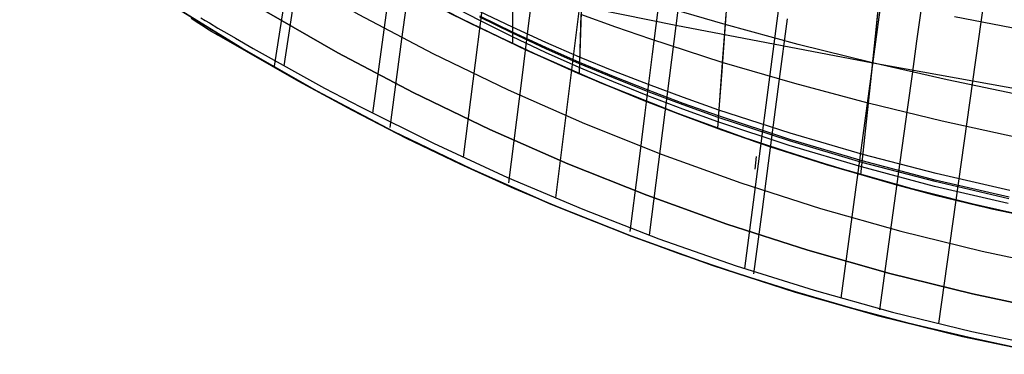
# Model space of a CAD drawing. Header units: millimetres. Extents: x -58 to 58, y -58 to 58.
# Tile 7 of 95: x -34.41 to -11.84, y -56.47 to -48.81. Entities that reach past the tile are written whole.
import ezdxf

# ---------------------------------------------------------------- set-up
doc = ezdxf.new("R2010")
doc.units = ezdxf.units.MM
doc.header["$MEASUREMENT"] = 0
doc.layers.add('Predefinito', color=5, linetype='Continuous')

msp = doc.modelspace()

# ---------------------------------------------------------------- linework, layer by layer
at = {"layer": 'Predefinito'}
for points in [[(-10.286, -53.521), (-12.127, -53.134), (-13.954, -52.683), (-15.764, -52.17), (-17.556, -51.595), (-19.326, -50.958), (-21.073, -50.261), (-22.796, -49.504), (-24.491, -48.687), (-26.157, -47.813), (-27.791, -46.882), (-29.393, -45.894), (-30.96, -44.853), (-32.489, -43.757), (-33.98, -42.61), (-35.431, -41.412)], [(-35.431, -41.412), (-33.98, -42.61), (-32.489, -43.757), (-30.96, -44.853), (-29.393, -45.894), (-27.791, -46.882), (-26.157, -47.813), (-24.491, -48.687), (-22.796, -49.504), (-21.073, -50.261), (-19.326, -50.958), (-17.556, -51.595), (-15.764, -52.17), (-13.954, -52.683), (-12.127, -53.134), (-10.286, -53.521)], [(-34.604, -43.392), (-33.085, -44.56), (-31.528, -45.676), (-29.932, -46.737), (-28.301, -47.742), (-26.637, -48.69), (-24.94, -49.581), (-23.214, -50.412), (-21.46, -51.183), (-19.681, -51.893), (-17.878, -52.542), (-16.053, -53.128), (-14.21, -53.65), (-12.35, -54.108), (-10.475, -54.503)], [(-10.664, -55.485), (-12.572, -55.083), (-14.466, -54.617), (-16.343, -54.085), (-18.2, -53.488), (-20.035, -52.828), (-21.847, -52.105), (-23.632, -51.32), (-25.389, -50.474), (-27.116, -49.568), (-28.811, -48.602), (-30.472, -47.579), (-32.096, -46.499), (-33.681, -45.363), (-35.227, -44.173)], [(-35.227, -44.173), (-33.681, -45.363), (-32.096, -46.499), (-30.472, -47.579), (-28.811, -48.602), (-27.116, -49.568), (-25.389, -50.474), (-23.632, -51.32), (-21.847, -52.105), (-20.035, -52.828), (-18.2, -53.488), (-16.343, -54.085), (-14.466, -54.617), (-12.572, -55.083), (-10.664, -55.485)], [(-35.851, -44.955), (-34.278, -46.166), (-32.664, -47.322), (-31.011, -48.421), (-29.321, -49.462), (-27.596, -50.445), (-25.839, -51.367), (-24.05, -52.229), (-22.233, -53.028), (-20.39, -53.763), (-18.522, -54.435), (-16.632, -55.042), (-14.722, -55.583), (-12.795, -56.058), (-10.852, -56.467)], [(-10.852, -56.467), (-12.795, -56.058), (-14.722, -55.583), (-16.632, -55.042), (-18.522, -54.435), (-20.39, -53.763), (-22.233, -53.028), (-24.05, -52.229), (-25.839, -51.367), (-27.596, -50.445), (-29.321, -49.462), (-31.011, -48.421), (-32.664, -47.322), (-34.278, -46.166), (-35.851, -44.955)]]:
    msp.add_lwpolyline(points, dxfattribs=at)
at = {"layer": 'Predefinito', "extrusion": (0.999998, 0.001669, -0.001046)}
msp.add_lwpolyline([(-48.944, 351.428), (-49.182, 351.577)], dxfattribs=at)
at = {"layer": 'Predefinito', "extrusion": (0.999163, -0.036573, 0.018318)}
msp.add_lwpolyline([(-50.956, 352.004), (-51.187, 352.12)], dxfattribs=at)
at = {"layer": 'Predefinito', "extrusion": (0.994843, -0.094996, 0.035532)}
msp.add_lwpolyline([(-53.371, 352.115), (-53.66, 352.223)], dxfattribs=at)
at = {"layer": 'Predefinito'}
for points in [[(-11.814, -44.848, 345.002), (-11.934, -45.706, 345.545), (-12.057, -46.584, 346.061), (-12.182, -47.474, 346.548), (-12.309, -48.381, 347.01), (-13.348, -55.766, 350.354)], [(-27.795, -46.196, 345.605), (-28.356, -49.866, 350.108)], [(-25.714, -46.457, 345.915), (-26.322, -50.947, 350.161)], [(-23.578, -46.729, 346.189), (-24.245, -51.957, 350.21)], [(-21.392, -47.018, 346.426), (-22.129, -52.889, 350.253)], [(-19.164, -47.328, 346.627), (-19.979, -53.739, 350.289)], [(-22.604, -47.772, 33.034), (-22.752, -48.946, 32.233), (-22.903, -50.136, 31.471), (-23.208, -52.541, 30.037)], [(-16.902, -47.661, 346.791), (-17.796, -54.504, 350.318)], [(-10.267, -50.627, 347.906), (-14.857, -49.806, 347.791), (-19.368, -48.938, 347.562), (-23.746, -48.049, 347.219)], [(-23.112, -48.076, 29.171), (-23.114, -49.356, 28.37)], [(-21.521, -47.916, 350.564), (-21.551, -48.866, 351.114), (-21.58, -49.815, 351.639)], [(-18.162, -47.859, 350.335), (-18.241, -48.92, 350.868), (-18.319, -49.984, 351.373), (-18.397, -51.047, 351.854)], [(-14.615, -48.014, 346.918), (-15.585, -55.18, 350.339)], [(-28.333, -48.304, 31.795), (-28.575, -49.872, 30.02)], [(-25.525, -48.257, 32.453), (-25.658, -49.257, 31.62), (-25.928, -51.279, 30.029)], [(-11.124, -53.353, 27.829), (-12.761, -52.985, 27.852), (-14.13, -52.637, 27.881), (-15.295, -52.31, 27.913), (-16.305, -52.004, 27.946), (-18.001, -51.441, 28.016), (-19.388, -50.935, 28.089), (-20.561, -50.473, 28.163), (-21.583, -50.044, 28.237), (-22.488, -49.644, 28.313), (-24.062, -48.901, 28.464), (-25.383, -48.228, 28.617)], [(-23.112, -48.241, 350.935), (-23.115, -49.121, 351.486)], [(-19.741, -48.275, 32.798), (-19.909, -49.6, 32.051), (-20.079, -50.943, 31.348), (-20.252, -52.297, 30.68), (-20.425, -53.657, 30.041)], [(-29.736, -49.213, 30.03), (-29.901, -49.113, 30.046), (-30.064, -49.013, 30.065), (-30.226, -48.914, 30.089), (-30.387, -48.814, 30.119), (-30.545, -48.715, 30.153), (-30.702, -48.617, 30.194), (-30.78, -48.567, 30.217), (-30.857, -48.519, 30.242), (-30.934, -48.47, 30.268), (-31.01, -48.421, 30.296)], [(-24.943, -48.457, 351.438), (-23.972, -48.945, 351.546), (-22.87, -49.47, 351.653), (-21.617, -50.03, 351.76), (-20.142, -50.642, 351.865), (-19.286, -50.974, 351.917), (-18.322, -51.328, 351.969), (-17.22, -51.709, 352.019), (-15.926, -52.121, 352.068), (-14.368, -52.572, 352.114), (-13.453, -52.814, 352.135), (-12.414, -53.068, 352.154), (-11.225, -53.332, 352.17)], [(-11.748, -53.016, 27.907), (-13.44, -52.623, 27.935), (-15.115, -52.18, 27.976), (-16.771, -51.688, 28.031), (-18.404, -51.145, 28.103), (-19.21, -50.855, 28.146), (-20.009, -50.551, 28.195), (-20.8, -50.234, 28.25), (-21.583, -49.903, 28.313), (-22.355, -49.559, 28.384), (-23.115, -49.202, 28.464), (-23.864, -48.831, 28.553), (-24.607, -48.446, 28.653)], [(-11.427, -50.544, 351.174), (-13.152, -50.186, 351.128), (-14.865, -49.795, 351.064), (-16.563, -49.373, 350.978), (-18.241, -48.92, 350.868), (-19.895, -48.435, 350.732)], [(-14.717, -48.382, 29.564), (-14.84, -49.551, 29.041), (-14.963, -50.722, 28.55), (-15.133, -52.357, 27.908)], [(-11.71, -52.717, 28.012), (-13.405, -52.328, 28.042), (-15.086, -51.892, 28.086), (-16.747, -51.408, 28.145), (-18.385, -50.877, 28.222), (-19.194, -50.592, 28.268), (-19.996, -50.295, 28.319), (-20.79, -49.986, 28.377), (-21.576, -49.663, 28.443), (-22.352, -49.328, 28.517), (-23.116, -48.98, 28.6), (-23.868, -48.618, 28.693)], [(-11.729, -52.868, 27.959), (-13.423, -52.478, 27.988), (-15.101, -52.038, 28.03), (-16.759, -51.55, 28.087), (-18.395, -51.013, 28.161), (-19.203, -50.725, 28.206), (-20.003, -50.425, 28.256), (-20.796, -50.112, 28.313), (-21.58, -49.785, 28.377), (-22.354, -49.445, 28.449), (-23.116, -49.092, 28.531), (-23.867, -48.726, 28.622)], [(-11.734, -52.906, 352.055), (-13.427, -52.515, 352.026), (-15.104, -52.074, 351.984), (-16.762, -51.585, 351.928), (-18.397, -51.047, 351.854), (-19.204, -50.759, 351.81), (-20.004, -50.457, 351.76), (-20.796, -50.143, 351.704), (-21.58, -49.816, 351.64), (-22.354, -49.475, 351.568), (-23.115, -49.121, 351.487), (-23.865, -48.753, 351.396)], [(-21.546, -48.688, 28.987), (-21.585, -50.043, 28.238)], [(-11.552, -51.504, 28.456), (-13.264, -51.133, 28.494), (-14.963, -50.722, 28.55), (-16.644, -50.273, 28.624), (-18.305, -49.785, 28.719), (-19.94, -49.257, 28.838), (-20.747, -48.978, 28.908), (-21.546, -48.688, 28.987)], [(-18.224, -48.693, 29.244), (-18.305, -49.785, 28.719), (-18.413, -51.296, 28.036)], [(-14.746, -48.657, 350.562), (-14.865, -49.795, 351.064), (-14.985, -50.935, 351.536), (-15.105, -52.074, 351.984)], [(-13.749, -48.553, 32.845), (-13.851, -49.3, 32.486), (-13.955, -50.054, 32.142), (-14.06, -50.814, 31.811), (-14.271, -52.348, 31.185), (-14.484, -53.895, 30.6), (-14.698, -55.448, 30.047)], [(-11.236, -49.08, 29.431), (-12.981, -48.742, 29.486)], [(-11.31, -56.369, 30.07), (-12.644, -56.085, 30.067), (-13.982, -55.767, 30.064), (-15.31, -55.419, 30.061), (-16.629, -55.038, 30.059), (-17.942, -54.626, 30.056), (-19.244, -54.183, 30.054), (-20.535, -53.709, 30.051), (-21.807, -53.208, 30.049), (-23.067, -52.677, 30.046), (-24.313, -52.116, 30.042), (-25.544, -51.525, 30.038), (-26.786, -50.891, 30.031), (-28.013, -50.225, 30.026), (-29.842, -49.181, 30.036), (-29.863, -49.169, 30.037), (-29.883, -49.157, 30.038), (-29.924, -49.133, 30.042), (-30.004, -49.083, 30.051), (-30.126, -49.008, 30.066), (-30.247, -48.933, 30.085), (-30.366, -48.857, 30.108), (-30.484, -48.782, 30.133)], [(-30.261, -48.768, 349.992), (-30.163, -48.826, 350.011), (-30.064, -48.884, 350.028), (-29.866, -49.001, 350.056), (-29.667, -49.118, 350.077), (-29.466, -49.235, 350.091), (-29.061, -49.469, 350.105), (-27.425, -50.373, 350.125), (-26.601, -50.805, 350.152), (-24.928, -51.635, 350.196), (-23.229, -52.417, 350.231), (-21.504, -53.146, 350.264), (-19.757, -53.822, 350.292), (-17.989, -54.44, 350.315), (-16.202, -55.001, 350.334), (-14.4, -55.502, 350.348), (-12.582, -55.944, 350.358), (-10.751, -56.326, 350.364)], [(-16.817, -48.786, 32.616), (-17.006, -50.224, 31.91), (-17.198, -51.682, 31.252), (-17.391, -53.151, 30.633), (-17.586, -54.627, 30.044)]]:
    msp.add_polyline3d(points, dxfattribs=at)

doc.saveas('drawing.dxf')
